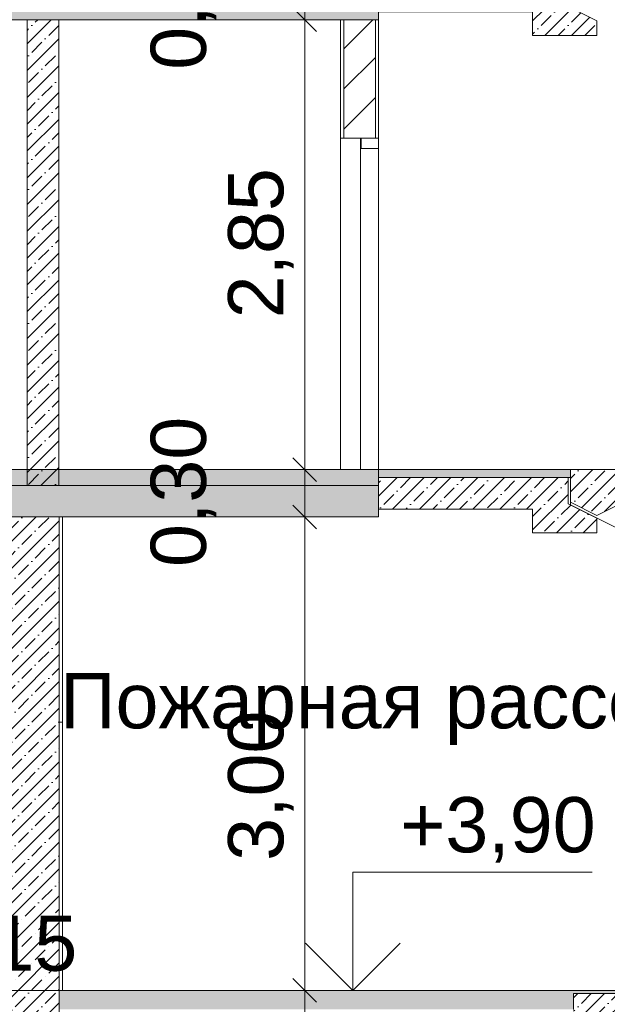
# Model space of a CAD drawing. Header units: millimetres. Extents: x -7244646 to -5701154, y 5723682 to 6071635.
# Tile 42 of 256: x -6393869 to -6390149, y 5743622 to 5749859. Entities that reach past the tile are written whole.
import ezdxf

# ---------------------------------------------------------------- set-up
doc = ezdxf.new("R2010")
doc.units = ezdxf.units.MM
doc.header["$MEASUREMENT"] = 0
for name, color, linetype, lineweight in [('0_Ном._пера__1', 7, 'Continuous', 0), ('0_Ном._пера__120', 7, 'Continuous', 0), ('0_Ном._пера__141', 7, 'Continuous', 5), ('0_Ном._пера__18', 9, 'Continuous', 5), ('0_Ном._пера__21', 7, 'Continuous', 5), ('АР-вертикальная связь - Лестница.АР_Ном._пера__1', 7, 'Continuous', 0), ('АР-Стены_внутренние_пилоны.АР_Ном._пера__1', 7, 'Continuous', 0), ('АР-Стены_внутренние_пилоны.АР_Ном._пера__120', 7, 'Continuous', 0), ('АР-Чертеж-Размеры.АР_Ном._пера__1', 7, 'Continuous', 0), ('АР-Чертеж-Размеры.АР_Ном._пера__120', 7, 'Continuous', 0), ('АР-Чертеж-Размеры.АР_Ном._пера__141', 7, 'Continuous', 5), ('Перекрытие_Ном._пера__1', 7, 'Continuous', 0), ('Перекрытие_Ном._пера__120', 7, 'Continuous', 0)]:
    doc.layers.add(name, color=color, linetype=linetype, lineweight=lineweight)
doc.layers.add('АР-Чертеж-Размеры.АР', color=7, linetype='Continuous')
doc.styles.add('РЎР“Р•РќР•Р\xa0Р\x98Р\xa0_РЎРўР\x98Р›Р¬_2', font='arial.ttf')
doc.dimstyles.new('СГЕНЕРИР_СТИЛЬ__1', dxfattribs={"dimtxt": 500, "dimasz": 237.5, "dimexe": 0.18, "dimexo": 43263.067461, "dimgap": 0, "dimtad": 1, "dimlfac": 0.001, "dimzin": 0, "dimdsep": 46, "dimtxsty": 'РЎР“Р•РќР•Р\xa0Р\x98Р\xa0_РЎРўР\x98Р›Р¬_2', "dimblk": 'ARROWHEAD_6', "dimblk1": 'ARROWHEAD_6', "dimblk2": 'ARROWHEAD_6', "dimcen": 0.09, "dimclrd": 7, "dimclre": 7, "dimclrt": 7, "dimadec": 0, "dimazin": 0, "dimtfac": 1, "dimtdec": 4, "dimtmove": 2, "dimatfit": 3, "dimfxl": 1, "dimtolj": 1, "dimtzin": 0, "dimarcsym": 0})
doc.dimstyles.new('СГЕНЕРИР_СТИЛЬ__11', dxfattribs={"dimtxt": 0.18, "dimasz": 152, "dimexe": 0.18, "dimexo": 0.0625, "dimgap": 0, "dimtad": 0, "dimtih": 1, "dimtoh": 1, "dimdec": 4, "dimzin": 0, "dimdsep": 46, "dimcen": 0.09, "dimadec": 0, "dimazin": 0, "dimtfac": 1, "dimtdec": 4, "dimtmove": 0, "dimatfit": 3, "dimldrblk": 'ARROWHEAD_14', "dimfxl": 1, "dimtolj": 1, "dimtzin": 0, "dimarcsym": 0})
doc.dimstyles.new('СГЕНЕРИР_СТИЛЬ__12', dxfattribs={"dimtxt": 0.18, "dimasz": 36.48, "dimexe": 0.18, "dimexo": 0.0625, "dimgap": 0, "dimtad": 0, "dimtih": 1, "dimtoh": 1, "dimdec": 4, "dimzin": 0, "dimdsep": 46, "dimcen": 0.09, "dimadec": 0, "dimazin": 0, "dimtfac": 1, "dimtdec": 4, "dimtmove": 0, "dimatfit": 3, "dimldrblk": 'ARROWHEAD_11', "dimfxl": 1, "dimtolj": 1, "dimtzin": 0, "dimarcsym": 0})
doc.dimstyles.new('СГЕНЕРИР_СТИЛЬ__13', dxfattribs={"dimtxt": 350, "dimasz": 142.5, "dimexe": 0.18, "dimexo": 0.0625, "dimgap": 0, "dimtad": 1, "dimlfac": 0.001, "dimzin": 0, "dimdsep": 46, "dimtxsty": 'РЎР“Р•РќР•Р\xa0Р\x98Р\xa0_РЎРўР\x98Р›Р¬_2', "dimblk": 'ARROWHEAD_6', "dimblk1": 'ARROWHEAD_6', "dimblk2": 'ARROWHEAD_6', "dimcen": 0.09, "dimse1": 1, "dimse2": 1, "dimclrd": 7, "dimclre": 7, "dimclrt": 7, "dimadec": 0, "dimazin": 0, "dimtfac": 1, "dimtdec": 4, "dimtmove": 2, "dimatfit": 3, "dimfxl": 1, "dimtolj": 1, "dimtzin": 0, "dimarcsym": 0})
doc.dimstyles.new('СГЕНЕРИР_СТИЛЬ__8', dxfattribs={"dimtxt": 350, "dimasz": 142.5, "dimexe": 0.18, "dimexo": 0.0625, "dimgap": 0, "dimtad": 1, "dimlfac": 0.001, "dimzin": 0, "dimdsep": 46, "dimtxsty": 'РЎР“Р•РќР•Р\xa0Р\x98Р\xa0_РЎРўР\x98Р›Р¬_2', "dimblk": 'ARROWHEAD_6', "dimblk1": 'ARROWHEAD_6', "dimblk2": 'ARROWHEAD_6', "dimcen": 0.09, "dimse1": 1, "dimse2": 1, "dimclrd": 7, "dimclre": 7, "dimclrt": 7, "dimadec": 0, "dimazin": 0, "dimtfac": 1, "dimtdec": 4, "dimtmove": 0, "dimatfit": 3, "dimfxl": 1, "dimtolj": 1, "dimtzin": 0, "dimarcsym": 0})
pattern_1 = [(45, (-7387333.12, 5739809.18), (-84.852814, 84.852814), []), (45, (-7387375.54, 5739851.61), (-84.852814, 84.852814), [90, -30, 0, -30])]

# ---------------------------------------------------------------- blocks, each defined once
blk = doc.blocks.new('*D52', base_point=(-7387333.1, 5739809.2))
at = {"layer": 'АР-Чертеж-Размеры.АР_Ном._пера__1', "color": 7, "linetype": 'Continuous', "lineweight": 0, "transparency": 16777216}
for p, q in [((-6411439.3, 5858499.2), (-6411439.3, 5858686.7)), ((-6411314.3, 5858374.2), (-6411564.3, 5858624.2)), ((-6388218.7, 5858499.2), (-6411673.7, 5858499.2)), ((-6411439.3, 5738589.2), (-6411439.3, 5858499.2)), ((-6411564.3, 5738714.2), (-6411314.3, 5738464.2)), ((-6411204.9, 5738589.2), (-6411673.7, 5738589.2)), ((-6411439.3, 5738401.7), (-6411439.3, 5738589.2))]:
    blk.add_line(p, q, dxfattribs=at)
at = {"layer": 'АР-Чертеж-Размеры.АР_Ном._пера__1', "color": 7, "lineweight": 0, "transparency": 16777216, "insert": (-6411889.3, 5853972.3), "char_height": 500, "attachment_point": 7, "rotation": 90, "style": 'РЎР“Р•РќР•Р\xa0Р\x98Р\xa0_РЎРўР\x98Р›Р¬_2'}
blk.add_mtext('\\A1;{\\pql;\\fArial|b0|i0|c204|p0;\\W1.000000;119,91}', dxfattribs=at)
blk = doc.blocks.new('ARROWHEAD_6')
at = {"color": 0, "linetype": 'Continuous', "lineweight": 0}
for p, q in [((-0.5, -0.5), (0.5, 0.5)), ((0, 0), (-1, 0))]:
    blk.add_line(p, q, dxfattribs=at)
blk = doc.blocks.new('Линейный Размер_35_3', base_point=(-6391759.5, 5743709.2))
at = {"layer": 'АР-Чертеж-Размеры.АР_Ном._пера__1', "color": 7, "linetype": 'Continuous', "lineweight": 0}
for p, q in [((-6391759.5, 5743709.2), (-6391759.5, 5744459.2)), ((-6391759.5, 5744459.2), (-6390245, 5744459.2)), ((-6391759.5, 5743709.2), (-6392059.5, 5744009.2)), ((-6391459.5, 5744009.2), (-6391759.5, 5743709.2)), ((-6391759.5, 5743709.2), (-6391984.5, 5743709.2)), ((-6391759.5, 5743709.2), (-6391534.5, 5743709.2))]:
    blk.add_line(p, q, dxfattribs=at)
at = {"layer": 'АР-Чертеж-Размеры.АР_Ном._пера__1', "color": 7, "lineweight": 0, "insert": (-6391459.5, 5744519.2), "char_height": 350, "attachment_point": 7, "style": 'РЎР“Р•РќР•Р\xa0Р\x98Р\xa0_РЎРўР\x98Р›Р¬_2'}
blk.add_mtext('\\A1;{\\pql;\\fArial|b0|i0|c204|p0;\\W1.000000;+3,90}', dxfattribs=at)
blk = doc.blocks.new('ARROWHEAD_11')
at = {"color": 0, "linetype": 'Continuous', "lineweight": 0}
blk.add_line((0, 0), (-1, 0), dxfattribs=at)
at = {"color": 0, "linetype": 'Continuous', "lineweight": 0, "const_width": 0.25, "flags": 128}
blk.add_lwpolyline([(-0.125, 0, 1), (0.125, 0, 1)], format="xyb", close=True, dxfattribs=at)
blk = doc.blocks.new('*D606', base_point=(-7387333.1, 5739809.2))
at = {"layer": 'АР-Чертеж-Размеры.АР_Ном._пера__1', "color": 7, "linetype": 'Continuous', "lineweight": 0, "transparency": 16777216}
for p, q in [((-6392064.6, 5743709.2), (-6392064.6, 5746709.2)), ((-6391924, 5743709.2), (-6392205.2, 5743709.2)), ((-6392064.6, 5743389.2), (-6392064.6, 5743709.2)), ((-6391924, 5743389.2), (-6392205.2, 5743389.2))]:
    blk.add_line(p, q, dxfattribs=at)
at = {"layer": 'АР-Чертеж-Размеры.АР_Ном._пера__141', "color": 7, "linetype": 'Continuous', "lineweight": 5, "transparency": 16777216}
for p, q in [((-6392139.6, 5743784.2), (-6391989.6, 5743634.2)), ((-6392139.6, 5743464.2), (-6391989.6, 5743314.2))]:
    blk.add_line(p, q, dxfattribs=at)
blk = doc.blocks.new('*D607', base_point=(-7387333.1, 5739809.2))
at = {"layer": 'АР-Чертеж-Размеры.АР_Ном._пера__1', "color": 7, "linetype": 'Continuous', "lineweight": 0, "transparency": 16777216}
for p, q in [((-6391924, 5746709.2), (-6392205.2, 5746709.2)), ((-6392064.6, 5743709.2), (-6392064.6, 5746709.2))]:
    blk.add_line(p, q, dxfattribs=at)
at = {"layer": 'АР-Чертеж-Размеры.АР_Ном._пера__141', "color": 7, "linetype": 'Continuous', "lineweight": 5, "transparency": 16777216}
for p, q in [((-6392139.6, 5746784.2), (-6391989.6, 5746634.2)), ((-6392139.6, 5743784.2), (-6391989.6, 5743634.2))]:
    blk.add_line(p, q, dxfattribs=at)
at = {"layer": 'АР-Чертеж-Размеры.АР_Ном._пера__120', "color": 7, "lineweight": 0, "transparency": 16777216, "char_height": 350, "attachment_point": 7, "rotation": 90, "style": 'РЎР“Р•РќР•Р\xa0Р\x98Р\xa0_РЎРўР\x98Р›Р¬_2'}
for s, insert in [('\\A1;{\\pql;\\fArial|b0|i0|c204|p0;\\W1.000000;0,30}', (-6392624.6, 5746392.1)), ('\\A1;{\\pql;\\fArial|b0|i0|c204|p0;\\W1.000000;3,00}', (-6392134.6, 5744530.6))]:
    blk.add_mtext(s, dxfattribs=dict(at, insert=insert))
blk = doc.blocks.new('*D608', base_point=(-7387333.1, 5739809.2))
at = {"layer": 'АР-Чертеж-Размеры.АР_Ном._пера__1', "color": 7, "linetype": 'Continuous', "lineweight": 0, "transparency": 16777216}
for p, q in [((-6391924, 5747009.2), (-6392205.2, 5747009.2)), ((-6392064.6, 5746709.2), (-6392064.6, 5747009.2)), ((-6391924, 5746709.2), (-6392205.2, 5746709.2))]:
    blk.add_line(p, q, dxfattribs=at)
at = {"layer": 'АР-Чертеж-Размеры.АР_Ном._пера__141', "color": 7, "linetype": 'Continuous', "lineweight": 5, "transparency": 16777216}
for p, q in [((-6392139.6, 5747084.2), (-6391989.6, 5746934.2)), ((-6392139.6, 5746784.2), (-6391989.6, 5746634.2))]:
    blk.add_line(p, q, dxfattribs=at)
blk = doc.blocks.new('*D609', base_point=(-7387333.1, 5739809.2))
at = {"layer": 'АР-Чертеж-Размеры.АР_Ном._пера__1', "color": 7, "linetype": 'Continuous', "lineweight": 0, "transparency": 16777216}
for p, q in [((-6391924, 5749859.2), (-6392205.2, 5749859.2)), ((-6392064.6, 5747009.2), (-6392064.6, 5749859.2)), ((-6391924, 5747009.2), (-6392205.2, 5747009.2))]:
    blk.add_line(p, q, dxfattribs=at)
at = {"layer": 'АР-Чертеж-Размеры.АР_Ном._пера__141', "color": 7, "linetype": 'Continuous', "lineweight": 5, "transparency": 16777216}
for p, q in [((-6392139.6, 5749934.2), (-6391989.6, 5749784.2)), ((-6392139.6, 5747084.2), (-6391989.6, 5746934.2))]:
    blk.add_line(p, q, dxfattribs=at)
at = {"layer": 'АР-Чертеж-Размеры.АР_Ном._пера__120', "color": 7, "lineweight": 0, "transparency": 16777216, "char_height": 350, "attachment_point": 7, "rotation": 90, "style": 'РЎР“Р•РќР•Р\xa0Р\x98Р\xa0_РЎРўР\x98Р›Р¬_2'}
for s, insert in [('\\A1;{\\pql;\\fArial|b0|i0|c204|p0;\\W1.000000;0,30}', (-6392624.6, 5749542.1)), ('\\A1;{\\pql;\\fArial|b0|i0|c204|p0;\\W1.000000;2,85}', (-6392134.6, 5747967.1))]:
    blk.add_mtext(s, dxfattribs=dict(at, insert=insert))
blk = doc.blocks.new('*D610', base_point=(-7387333.1, 5739809.2))
at = {"layer": 'АР-Чертеж-Размеры.АР_Ном._пера__1', "color": 7, "linetype": 'Continuous', "lineweight": 0, "transparency": 16777216}
for p, q in [((-6391924, 5750159.2), (-6392205.2, 5750159.2)), ((-6392064.6, 5749859.2), (-6392064.6, 5750159.2)), ((-6391924, 5749859.2), (-6392205.2, 5749859.2))]:
    blk.add_line(p, q, dxfattribs=at)
at = {"layer": 'АР-Чертеж-Размеры.АР_Ном._пера__141', "color": 7, "linetype": 'Continuous', "lineweight": 5, "transparency": 16777216}
for p, q in [((-6392139.6, 5750234.2), (-6391989.6, 5750084.2)), ((-6392139.6, 5749934.2), (-6391989.6, 5749784.2))]:
    blk.add_line(p, q, dxfattribs=at)
blk = doc.blocks.new('Линейный Размер_59_3', base_point=(-6395041.1, 5742959))
at = {"layer": 'АР-Чертеж-Размеры.АР_Ном._пера__1', "color": 7, "linetype": 'Continuous', "lineweight": 0}
for q in [(-6395266.1, 5742959), (-6394816.1, 5742959)]:
    blk.add_line((-6395041.1, 5742959), q, dxfattribs=at)
at = {"layer": 'АР-Чертеж-Размеры.АР_Ном._пера__141', "color": 7, "linetype": 'Continuous', "lineweight": 5}
for p, q in [((-6395041.1, 5742959), (-6395041.1, 5743709)), ((-6395041.1, 5743709), (-6393526.6, 5743709)), ((-6395041.1, 5742959), (-6395341.1, 5743259)), ((-6394741.1, 5743259), (-6395041.1, 5742959))]:
    blk.add_line(p, q, dxfattribs=at)
at = {"layer": 'АР-Чертеж-Размеры.АР_Ном._пера__120', "color": 7, "lineweight": 0, "insert": (-6394741.1, 5743769), "char_height": 350, "attachment_point": 7, "style": 'РЎР“Р•РќР•Р\xa0Р\x98Р\xa0_РЎРўР\x98Р›Р¬_2'}
blk.add_mtext('\\A1;{\\pql;\\fArial|b0|i0|c204|p0;\\W1.000000;+3,15}', dxfattribs=at)
blk = doc.blocks.new('ARROWHEAD_14')
at = {"color": 0, "linetype": 'Continuous', "lineweight": 0}
blk.add_line((0, 0), (-1, 0), dxfattribs=at)
at = {"color": 0, "linetype": 'Continuous', "lineweight": 0, "flags": 128}
blk.add_lwpolyline([(-0.9093, 0.525), (0, 0), (-0.9093, -0.525)], dxfattribs=at)

msp = doc.modelspace()

# ---------------------------------------------------------------- hatches: boundary and pattern name
at = {"layer": '0_Ном._пера__1', "linetype": 'Continuous', "lineweight": 0}
h = msp.add_hatch(dxfattribs=at)
h.set_pattern_fill('ЖЕЛЕЗОБЕТОН__PROJECT__0003', style=0, pattern_type=2)
h.set_pattern_definition(pattern_1)
h.paths.add_polyline_path([(-6391597.134, 5749859.18), (-6391597.134, 5750059.18), (-6401810.577, 5750059.18), (-6401810.577, 5749859.18)])
h = msp.add_hatch(dxfattribs=at)
h.set_pattern_fill('ЖЕЛЕЗОБЕТОН__PROJECT__0003', style=0, pattern_type=2)
h.set_pattern_definition(pattern_1)
h.paths.add_polyline_path([(-6393621.764, 5749859.18), (-6393821.764, 5749859.18), (-6393821.764, 5746909.18), (-6393621.764, 5746909.18)])
h = msp.add_hatch(dxfattribs=at)
h.set_pattern_fill('БЛОКИ_БЕТОННЫЕ_ЭФФЕКТИВН_7A', style=0, pattern_type=2)
h.set_pattern_definition([(45, (-7387333.12, 5739809.18), (-127.279217, 127.279217), [])])
h.paths.add_polyline_path([(-6391817.134, 5749109.18), (-6391617.134, 5749109.18), (-6391617.134, 5749859.18), (-6391817.134, 5749859.18)])
at = {"layer": '0_Ном._пера__18', "linetype": 'Continuous', "lineweight": 5}
for points in [[(-6396938.666, 5746909.18), (-6391597.134, 5746909.18), (-6391597.134, 5747009.18), (-6396938.666, 5747009.18)], [(-6391597.134, 5747009.18), (-6391597.134, 5746959.18), (-6390382.137, 5746959.18), (-6390382.137, 5747009.18)]]:
    msp.add_hatch(color=9, dxfattribs=at).paths.add_polyline_path(points)
at = {"layer": 'АР-вертикальная связь - Лестница.АР_Ном._пера__1', "linetype": 'Continuous', "lineweight": 0}
h = msp.add_hatch(dxfattribs=at)
h.set_pattern_fill('ЖЕЛЕЗОБЕТОН__PROJECT__0003', style=0, pattern_type=2)
h.set_pattern_definition(pattern_1)
h.paths.add_polyline_path([(-6390215.366, 5749852.188), (-6390397.137, 5749943.073), (-6390397.137, 5750109.18), (-6391597.134, 5750109.18), (-6391597.134, 5749909.18), (-6390622.137, 5749909.18), (-6390622.137, 5749759.18), (-6390215.366, 5749759.18)])
h = msp.add_hatch(dxfattribs=at)
h.set_pattern_fill('ЖЕЛЕЗОБЕТОН__PROJECT__0003', style=0, pattern_type=2)
h.set_pattern_definition(pattern_1)
h.paths.add_polyline_path([(-6390382.137, 5747009.18), (-6390382.137, 5746802.344), (-6390215.366, 5746718.959), (-6390088.539, 5746782.373), (-6386782.137, 5748435.574), (-6386782.137, 5748659.18), (-6386807.137, 5748659.18), (-6387082.137, 5748659.18), (-6387082.137, 5748509.18), (-6387382.137, 5748509.18), (-6387382.137, 5748359.18), (-6387682.137, 5748359.18), (-6387682.137, 5748209.18), (-6387982.137, 5748209.18), (-6387982.137, 5748059.18), (-6388282.137, 5748059.18), (-6388282.137, 5747909.18), (-6388582.137, 5747909.18), (-6388582.137, 5747759.18), (-6388882.137, 5747759.18), (-6388882.858, 5747609.18), (-6389182.137, 5747609.18), (-6389182.137, 5747459.18), (-6389482.137, 5747459.18), (-6389482.137, 5747309.18), (-6389782.137, 5747309.18), (-6389782.137, 5747159.18), (-6390082.137, 5747159.18), (-6390082.137, 5747009.18)])
h = msp.add_hatch(dxfattribs=at)
h.set_pattern_fill('ЖЕЛЕЗОБЕТОН__PROJECT__0003', style=0, pattern_type=2)
h.set_pattern_definition(pattern_1)
h.paths.add_polyline_path([(-6390215.366, 5746702.188), (-6390397.137, 5746793.074), (-6390397.137, 5746959.18), (-6391597.134, 5746959.18), (-6391597.134, 5746759.18), (-6390622.137, 5746759.18), (-6390622.137, 5746609.18), (-6390215.366, 5746609.18)])
h = msp.add_hatch(dxfattribs=at)
h.set_pattern_fill('ЖЕЛЕЗОБЕТОН__PROJECT__0003', style=0, pattern_type=2)
h.set_pattern_definition(pattern_1)
h.paths.add_polyline_path([(-6390362.137, 5743689.18), (-6390362.137, 5743389.18), (-6390274.923, 5743389.18), (-6389904.329, 5743574.477), (-6387082.137, 5744985.573), (-6386834.923, 5745109.18), (-6385862.134, 5745109.18), (-6385862.134, 5745309.18), (-6387062.137, 5745309.18), (-6387062.137, 5745189.18), (-6387362.137, 5745189.18), (-6387362.137, 5745039.18), (-6387662.137, 5745039.18), (-6387662.137, 5744889.18), (-6387962.137, 5744889.18), (-6387962.137, 5744739.18), (-6388262.137, 5744739.18), (-6388262.137, 5744589.18), (-6388562.137, 5744589.18), (-6388562.137, 5744439.18), (-6388862.137, 5744439.18), (-6388862.137, 5744289.18), (-6389162.233, 5744289.18), (-6389162.954, 5744139.18), (-6389462.137, 5744139.18), (-6389462.137, 5743989.18), (-6389762.137, 5743989.18), (-6389762.137, 5743839.18), (-6390062.137, 5743839.18), (-6390062.137, 5743689.18)])
at = {"layer": 'АР-Стены_внутренние_пилоны.АР_Ном._пера__1', "linetype": 'Continuous', "lineweight": 0}
h = msp.add_hatch(dxfattribs=at)
h.set_pattern_fill('ЖЕЛЕЗОБЕТОН__PROJECT__0003', style=0, pattern_type=2)
h.set_pattern_definition(pattern_1)
h.paths.add_polyline_path([(-6401810.577, 5746909.18), (-6391597.134, 5746909.18), (-6391597.134, 5746709.18), (-6401810.577, 5746709.18)])
h = msp.add_hatch(dxfattribs=at)
h.set_pattern_fill('ЖЕЛЕЗОБЕТОН__PROJECT__0003', style=0, pattern_type=2)
h.set_pattern_definition(pattern_1)
h.paths.add_polyline_path([(-6393918.823, 5741309.005), (-6393618.823, 5741309.005), (-6393618.823, 5743239.18), (-6393618.823, 5743439.18), (-6393618.823, 5746709.18), (-6393918.823, 5746709.18)])
at = {"layer": 'Перекрытие_Ном._пера__1', "linetype": 'Continuous', "lineweight": 0, "true_color": 0x000000}
for points in [[(-6390382.137, 5743709.18), (-6390382.137, 5743689.18), (-6390362.137, 5743689.18), (-6390062.137, 5743689.18), (-6390062.137, 5743839.18), (-6389762.137, 5743839.18), (-6389762.137, 5743989.18), (-6389462.137, 5743989.18), (-6389462.137, 5744139.18), (-6389162.954, 5744139.18), (-6389162.233, 5744289.18), (-6388862.137, 5744289.18), (-6388862.137, 5744439.18), (-6388562.137, 5744439.18), (-6388562.137, 5744589.18), (-6388262.137, 5744589.18), (-6388262.137, 5744739.18), (-6387962.137, 5744739.18), (-6387962.137, 5744889.18), (-6387662.137, 5744889.18), (-6387662.137, 5745039.18), (-6387362.137, 5745039.18), (-6387362.137, 5745189.18), (-6387062.137, 5745189.18), (-6387062.137, 5745309.18), (-6385862.134, 5745309.18), (-6385862.134, 5745359.18), (-6387082.137, 5745359.18), (-6387082.137, 5745209.18), (-6387382.137, 5745209.18), (-6387382.137, 5745059.18), (-6387682.137, 5745059.18), (-6387682.137, 5744909.18), (-6387982.137, 5744909.18), (-6387982.137, 5744759.18), (-6388282.137, 5744759.18), (-6388282.137, 5744609.18), (-6388582.137, 5744609.18), (-6388582.137, 5744459.18), (-6388882.137, 5744459.18), (-6388882.137, 5744309.18), (-6389182.137, 5744309.18), (-6389182.858, 5744159.18), (-6389482.137, 5744159.18), (-6389482.137, 5744009.18), (-6389782.137, 5744009.18), (-6389782.137, 5743859.18), (-6390082.137, 5743859.18), (-6390082.137, 5743709.18)], [(-6393618.823, 5743709.18), (-6393618.823, 5743589.18), (-6390362.137, 5743589.18), (-6390362.137, 5743709.18)]]:
    msp.add_hatch(color=18, dxfattribs=at).paths.add_polyline_path(points)

# ---------------------------------------------------------------- linework, layer by layer
at = {"layer": '0_Ном._пера__1', "color": 7, "linetype": 'Continuous', "lineweight": 0}
for p, q in [((-6391837.134, 5749859.18), (-6391837.134, 5749109.18)), ((-6391597.134, 5749859.18), (-6391597.134, 5749109.18)), ((-6391837.134, 5747009.18), (-6391837.134, 5749109.18)), ((-6391817.134, 5749109.18), (-6391837.134, 5749109.18)), ((-6391707.134, 5749109.18), (-6391817.134, 5749109.18)), ((-6391707.134, 5749109.18), (-6391707.134, 5749044.18)), ((-6396938.666, 5747009.18), (-6393821.764, 5747009.18))]:
    msp.add_line(p, q, dxfattribs=at)
at = {"layer": '0_Ном._пера__1', "color": 7, "linetype": 'Continuous', "lineweight": 0, "flags": 128}
for points in [[(-6391712.134, 5749044.18), (-6391712.134, 5749109.18), (-6391712.134, 5747009.18)], [(-6391597.134, 5749109.18), (-6391617.134, 5749109.18), (-6391707.134, 5749109.18)], [(-6391597.134, 5749109.18), (-6391597.134, 5749044.18), (-6391597.134, 5749109.18), (-6391597.134, 5747009.18)], [(-6391597.134, 5749044.18), (-6391707.134, 5749044.18), (-6391712.134, 5749044.18)]]:
    msp.add_lwpolyline(points, dxfattribs=at)
for points in [[(-6396938.666, 5746909.18), (-6391597.134, 5746909.18), (-6391597.134, 5747009.18), (-6396938.666, 5747009.18)], [(-6391597.134, 5747009.18), (-6391597.134, 5746959.18), (-6390382.137, 5746959.18), (-6390382.137, 5747009.18)]]:
    msp.add_lwpolyline(points, close=True, dxfattribs=at)
at = {"layer": '0_Ном._пера__120', "color": 7, "linetype": 'Continuous', "lineweight": 0}
for points in [[(-6391597.134, 5750109.18), (-6390397.137, 5750109.18), (-6390397.137, 5749943.073), (-6390215.366, 5749852.188), (-6390215.366, 5749759.18), (-6390622.137, 5749759.18), (-6390622.137, 5749909.18), (-6391597.134, 5749909.18)], [(-6391597.134, 5747009.18), (-6390382.137, 5747009.18), (-6390382.137, 5746959.18), (-6391597.134, 5746959.18)], [(-6391597.134, 5746959.18), (-6390397.137, 5746959.18), (-6390397.137, 5746793.074), (-6390215.366, 5746702.188), (-6390215.366, 5746609.18), (-6390622.137, 5746609.18), (-6390622.137, 5746759.18), (-6391597.134, 5746759.18)]]:
    msp.add_lwpolyline(points, close=True, dxfattribs=at)
for points in [[(-6386782.137, 5748435.574), (-6390215.366, 5746718.959), (-6390382.137, 5746802.344), (-6390382.137, 5747009.18), (-6390082.137, 5747009.18)], [(-6390082.137, 5747009.18), (-6390382.137, 5747009.18), (-6390382.137, 5746785.574), (-6387229.35, 5745209.18)], [(-6390382.137, 5743709.18), (-6390082.137, 5743709.18)], [(-6390362.137, 5743589.18), (-6390362.137, 5743689.18), (-6390062.137, 5743689.18)]]:
    msp.add_lwpolyline(points, dxfattribs=at)
at = {"layer": '0_Ном._пера__141', "color": 7, "linetype": 'Continuous', "lineweight": 5, "flags": 128}
msp.add_lwpolyline([(-6391817.134, 5749109.18), (-6391617.134, 5749109.18), (-6391617.134, 5749859.18), (-6391817.134, 5749859.18)], close=True, dxfattribs=at)
at = {"layer": '0_Ном._пера__21', "color": 7, "linetype": 'Continuous', "lineweight": 5}
for p, q in [((-6393821.764, 5749859.18), (-6393821.764, 5746924.18)), ((-6393621.764, 5749859.18), (-6393621.764, 5746924.18))]:
    msp.add_line(p, q, dxfattribs=at)
at = {"layer": '0_Ном._пера__21', "color": 7, "linetype": 'Continuous', "lineweight": 5, "flags": 128}
for points in [[(-6391597.134, 5749859.18), (-6391597.134, 5750059.18), (-6401810.577, 5750059.18), (-6401810.577, 5749859.18)], [(-6393621.764, 5749859.18), (-6393821.764, 5749859.18), (-6393821.764, 5746909.18), (-6393621.764, 5746909.18)]]:
    msp.add_lwpolyline(points, close=True, dxfattribs=at)
at = {"layer": 'АР-Стены_внутренние_пилоны.АР_Ном._пера__120', "color": 7, "linetype": 'Continuous', "lineweight": 0}
msp.add_line((-6393598.823, 5746209.18), (-6393598.823, 5743709.18), dxfattribs=at)
at = {"layer": 'АР-Стены_внутренние_пилоны.АР_Ном._пера__120', "color": 7, "linetype": 'Continuous', "lineweight": 5, "flags": 128}
for points in [[(-6401810.577, 5746909.18), (-6391597.134, 5746909.18), (-6391597.134, 5746709.18), (-6401810.577, 5746709.18)], [(-6393598.823, 5745409.18), (-6393598.823, 5746709.18), (-6393618.823, 5746709.18), (-6393618.823, 5745409.18)]]:
    msp.add_lwpolyline(points, close=True, dxfattribs=at)
msp.add_lwpolyline([(-6393618.823, 5746209.18), (-6393618.823, 5743439.18), (-6393618.823, 5743239.18), (-6393618.823, 5743109.18)], dxfattribs=at)
at = {"layer": 'Перекрытие_Ном._пера__120', "color": 7, "linetype": 'Continuous', "lineweight": 5}
msp.add_line((-6390382.137, 5743709.18), (-6393618.823, 5743709.18), dxfattribs=at)

# ---------------------------------------------------------------- block references
at = {"layer": 'АР-Чертеж-Размеры.АР', "color": 7, "linetype": 'Continuous', "lineweight": 0}
for name, p in [('Линейный Размер_35_3', (-6391759.502, 5743709.18)), ('Линейный Размер_59_3', (-6395041.117, 5742959.005))]:
    msp.add_blockref(name, p, dxfattribs=at)

# ---------------------------------------------------------------- texts
at = {"layer": '0_Ном._пера__1', "color": 7, "linetype": 'Continuous', "lineweight": 0, "insert": (-6393613.604, 5745720.017), "char_height": 350, "attachment_point": 1, "style": 'РЎР“Р•РќР•Р\xa0Р\x98Р\xa0_РЎРўР\x98Р›Р¬_2'}
msp.add_mtext('\\A1;{\\pql;\\fArial|b0|i0|c204|p0;\\W1.000000;Пожарная рассечка}', dxfattribs=at)

# ---------------------------------------------------------------- dimensions: what is measured, and where the dimension line sits
at = {"layer": 'АР-Чертеж-Размеры.АР', "color": 7, "linetype": 'Continuous', "lineweight": 0}
for base, p1, p2, dimstyle, picture, middle in [((-6411439.299, 5858499.18), (-6410669.971, 5738589.18), (-6383892.346, 5858499.18), 'СГЕНЕРИР_СТИЛЬ__1', '*D52', (-6412139.299, 5855000.125)), ((-6392064.581, 5749859.18), (-6391597.134, 5747009.18), (-6392064.581, 5749859.18), 'СГЕНЕРИР_СТИЛЬ__8', '*D609', (-6392309.581, 5748420.173)), ((-6392064.581, 5750159.18), (-6392064.581, 5749859.18), (-6392177.447, 5750159.18), 'СГЕНЕРИР_СТИЛЬ__8', '*D610', (-6392799.581, 5749995.173)), ((-6392064.581, 5746709.18), (-6392064.581, 5743709.18), (-6391597.134, 5746709.18), 'СГЕНЕРИР_СТИЛЬ__13', '*D607', (-6392309.581, 5744983.752)), ((-6392064.581, 5747009.18), (-6391597.134, 5746709.18), (-6391597.134, 5747009.18), 'СГЕНЕРИР_СТИЛЬ__8', '*D608', (-6392799.581, 5746845.173)), ((-6392064.581, 5743709.18), (-6393618.823, 5743389.18), (-6392064.581, 5743709.18), 'СГЕНЕРИР_СТИЛЬ__8', '*D606', (-6392309.581, 5742833.063))]:
    dim = msp.add_linear_dim(base=base, p1=p1, p2=p2, angle=90, dimstyle=dimstyle, dxfattribs=at)
    dim.commit()
    dim.dimension.update_dxf_attribs({"geometry": picture, "text_midpoint": middle, "dimtype": 160, "text_rotation": 90})

# ---------------------------------------------------------------- leaders
at = {"layer": '0_Ном._пера__120', "color": 7, "linetype": 'Continuous', "lineweight": 0, "annotation_type": 0, "has_hookline": 1}
for points, dimstyle, hookline_direction, text_width in [([(-6388928.655, 5745068.483), (-6389127.989, 5745720.017), (-6389199.524, 5745800.017), (-6389236.004, 5745800.017)], 'СГЕНЕРИР_СТИЛЬ__12', 1, 4423.226), ([(-6397001.048, 5743109.005), (-6397001.048, 5744593.404), (-6395587.5, 5744411.878)], 'СГЕНЕРИР_СТИЛЬ__11', 0, 1864.038)]:
    msp.add_leader(points, dimstyle=dimstyle, dxfattribs=dict(at, hookline_direction=hookline_direction, text_width=text_width))

doc.saveas('drawing.dxf')
